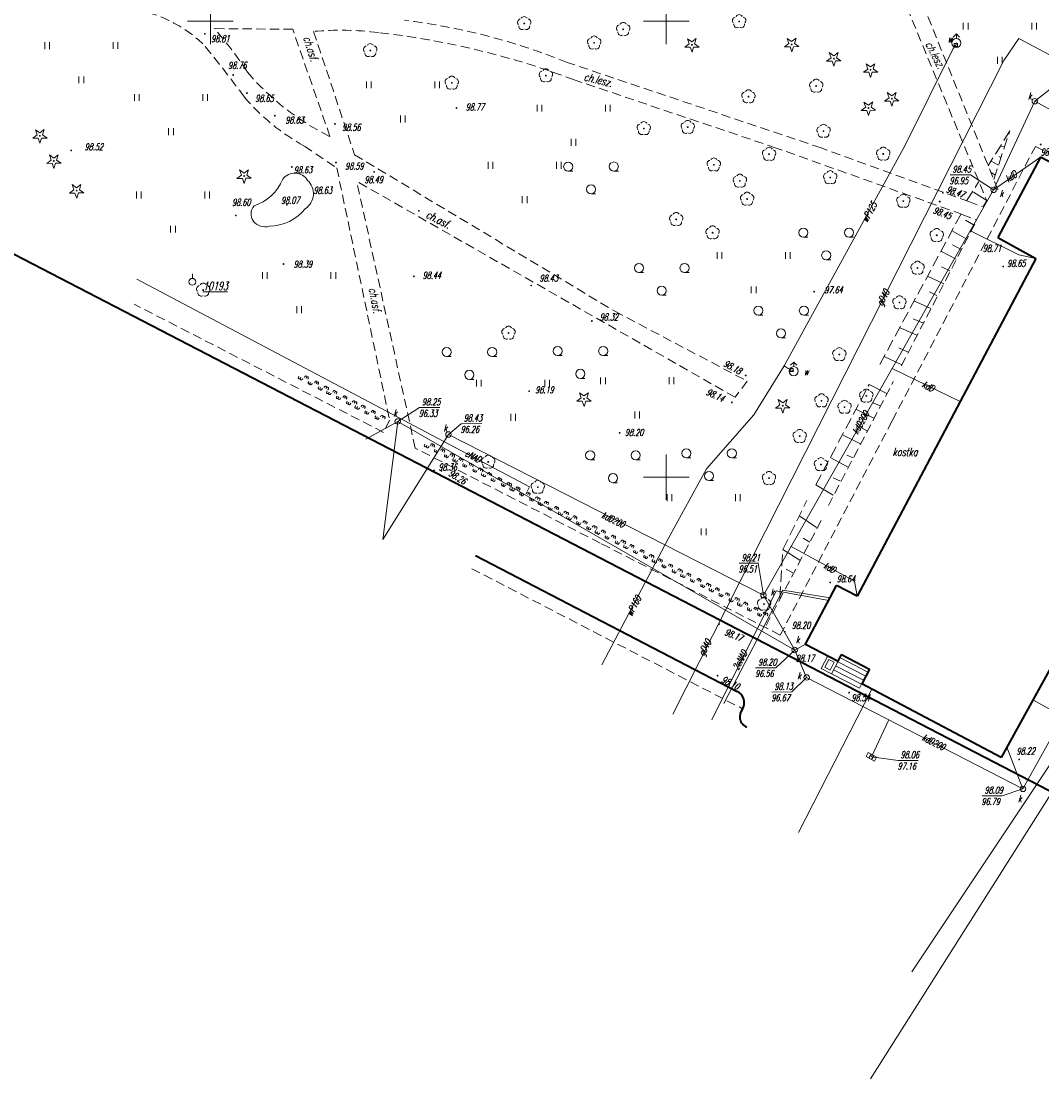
# Model space of a CAD drawing. Header units: metres. Extents: x 7502830 to 7503431, y 5814286 to 5814698.
# Tile 2 of 20: x 7502979 to 7503091, y 5814434 to 5814550. Entities that reach past the tile are written whole.
import ezdxf
from ezdxf.enums import TextEntityAlignment as Align

# ---------------------------------------------------------------- set-up
doc = ezdxf.new("R2010")
doc.units = ezdxf.units.M
doc.header["$MEASUREMENT"] = 0
for name, pattern in [('1', [0]), ('11', [3, 2.5, -0.5]), ('BUD', [0]), ('KOC', [1.5, 1, -0.5]), ('KOJ', [0]), ('SCH', [0]), ('UEB', [0]), ('UPE', [0]), ('UPG', [0]), ('UPK', [0]), ('UPW', [0]), ('WJD', [0]), ('WSQ', [1.75, 1.25, -0.5]), ('ZWR', [0])]:
    doc.linetypes.add(name, pattern=pattern)
doc.layers.get('0').update_dxf_attribs({"linetype": 'CONTINUOUS'})
for name, color, linetype, lineweight in [('EBTPO_L_6', 7, 'WJD', 18), ('EBUPP_L_1', 7, 'BUD', 35), ('EBUPP_L_3', 7, '1', 35), ('KRZYZE_L_0', 7, '1', 18), ('SDROK_T_1', 7, 'CONTINUOUS', 18), ('SDRPK_L_0', 7, 'KOJ', 35), ('SDRPK_L_2', 7, 'KOC', 18), ('SDRPK_L_5', 7, '11', 18), ('SZNPS_T_0', 7, 'CONTINUOUS', 18), ('SZNPS_T_3', 7, 'CONTINUOUS', 18), ('SZOPO_L_5', 3, 'CONTINUOUS', 18), ('SZWPW_L_0', 7, 'ZWR', 18), ('SZZPZ_T_0', 3, 'CONTINUOUS', 18), ('UEEOO_T_0', 1, 'CONTINUOUS', 15), ('UEEPON_L_1', 1, 'UEB', 15), ('UGGOO_T_0', 2, 'CONTINUOUS', 15), ('UGGPON_L_1', 2, 'UPG', 15), ('UKKOA_T_0', 3, 'CONTINUOUS', 15), ('UKKOC_T_0', 3, 'CONTINUOUS', 15), ('UKKOO_T_0', 3, 'CONTINUOUS', 15), ('UKKPA_T_1', 7, 'CONTINUOUS', 18), ('UKKPOD_L_1', 3, 'UPK', 18), ('UKKPOR_L_1', 34, 'UPK', 18), ('UWWOO_T_0', 150, 'CONTINUOUS', 15), ('UWWPA_T_0', 150, 'CONTINUOUS', 18), ('UWWPO_L_0', 150, 'UPW', 15), ('UWWPO_L_1', 150, 'UPW', 15), ('WUKOS_T_1', 7, 'CONTINUOUS', 15), ('WUKPS_L_6', 7, 'WSQ', 18), ('WWRPH_T_1', 7, 'CONTINUOUS', 18)]:
    doc.layers.add(name, color=color, linetype=linetype, lineweight=lineweight)
doc.styles.get("Standard").update_dxf_attribs({"font": 'Simplex.SHX', "width": 0.75})

# ---------------------------------------------------------------- blocks, each defined once
blk = doc.blocks.new('OSM')
at = {"linetype": 'Continuous'}
blk.add_line((0, 0.375), (0, 0.875), dxfattribs=at)
blk.add_circle((0, 0), 0.375, dxfattribs=at)
blk = doc.blocks.new('DLI')
at = {"color": 8, "linetype": 'Continuous', "lineweight": 5}
blk.add_circle((0, 0), 0.045, dxfattribs=at)
for centre, start, end in [((-0.36, 0.12), 102.1445, 221.86), ((0, 0.38), 30.1401, 149.8599), ((0.36, 0.12), 318.14, 77.8555), ((-0.22, -0.3), 174.1482, 293.8542), ((0.22, -0.3), 246.1458, 5.8518)]:
    blk.add_arc(centre, 0.375, start, end, dxfattribs=at)
blk = doc.blocks.new('DIG')
at = {"color": 8, "linetype": 'Continuous', "lineweight": 5}
for p, q in [((-0.78225, -0.26495), (-0.3012, 0.09375)), ((-0.3012, 0.09375), (-0.4937, 0.6621)), ((-0.4937, 0.6621), (-0.0039, 0.31545)), ((-0.0039, 0.31545), (0.4771, 0.67415)), ((0.4771, 0.67415), (0.2988, 0.1012)), ((0.2988, 0.1012), (0.7886, -0.24545)), ((-0.18225, -0.2575), (-0.78225, -0.26495)), ((0.01025, -0.82585), (-0.18225, -0.2575)), ((0.1886, -0.2529), (0.01025, -0.82585)), ((0.7886, -0.24545), (0.1886, -0.2529))]:
    blk.add_line(p, q, dxfattribs=at)
blk.add_circle((0, 0), 0.045, dxfattribs=at)
blk = doc.blocks.new('LZA')
at = {"color": 8, "linetype": 'Continuous', "lineweight": 5}
for p, q in [((-2.5, 0.53555), (-2, 0.53555)), ((2.5, 0.53555), (3, 0.53555)), ((0, -1.96445), (0.5, -1.96445))]:
    blk.add_line(p, q, dxfattribs=at)
for centre in [(-2.5, 1.03555), (2.5, 1.03555), (0, -1.46445)]:
    blk.add_circle(centre, 0.5, dxfattribs=at)
blk = doc.blocks.new('TRA')
at = {"color": 8, "linetype": 'Continuous', "lineweight": 5}
for p, q in [((-4.0125, 1.178325), (-4.0125, 1.928325)), ((-3.4875, 1.178325), (-3.4875, 1.928325)), ((3.4875, 1.178325), (3.4875, 1.928325)), ((4.0125, 1.178325), (4.0125, 1.928325)), ((-0.2625, -2.571675), (-0.2625, -1.821675)), ((0.2625, -2.571675), (0.2625, -1.821675))]:
    blk.add_line(p, q, dxfattribs=at)
blk = doc.blocks.new('WLZ')
at = {"linetype": 'Continuous'}
blk.add_circle((0, 0), 0.3, dxfattribs=at)
blk = doc.blocks.new('KRA')
at = {"linetype": 'Continuous'}
for p, q in [((-0.525, -0.25), (-0.525, 0.25)), ((-0.525, 0.25), (0.525, 0.25)), ((-0.175, -0.25), (-0.175, 0.25)), ((0.175, -0.25), (0.175, 0.25)), ((0.525, 0.25), (0.525, -0.25)), ((0.525, -0.25), (-0.525, -0.25))]:
    blk.add_line(p, q, dxfattribs=at)
blk = doc.blocks.new('HYP')
at = {"linetype": 'Continuous'}
for p, q in [((0, 1), (-0.35355, 0.64645)), ((0, 1), (0.35355, 0.64645)), ((0, 0.5), (0, 1))]:
    blk.add_line(p, q, dxfattribs=at)
blk.add_circle((0, 0), 0.5, dxfattribs=at)
blk = doc.blocks.new('ZAS')
at = {"linetype": 'Continuous'}
for p, q in [((0.175, 0.175), (-0.175, 0.175)), ((-0.175, 0.175), (-0.175, -0.175)), ((0.175, -0.175), (0.175, 0.175)), ((-0.175, -0.175), (0.175, -0.175))]:
    blk.add_line(p, q, dxfattribs=at)
blk = doc.blocks.new('WSP')
at = {"linetype": 'Continuous'}
blk.add_circle((0, 0), 0.045, dxfattribs=at)
blk = doc.blocks.new('fdsfdsgdgfd')
at = {"layer": 'EBTPO_L_6', "color": 8, "linetype": 'SCH'}
for p, q in [((-178.64, 63.45), (-179.37, 62.05)), ((-178.51, 63.05), (-178.96, 62.18)), ((-177.51, 62.86), (-178.64, 63.45)), ((-177.92, 62.74), (-178.51, 63.05)), ((-178.37, 61.87), (-177.92, 62.74)), ((-178.24, 61.46), (-177.51, 62.86)), ((-177.55, 62.79), (-174.48, 61.21)), ((-177.32, 63.24), (-174.26, 61.65)), ((-179.37, 62.05), (-178.24, 61.46)), ((-178.96, 62.18), (-178.37, 61.87)), ((-178.01, 61.9), (-174.94, 60.32)), ((-177.78, 62.35), (-174.71, 60.76)), ((-178.24, 61.46), (-175.17, 59.87)), ((-174.94, 60.32), (-175.17, 59.87)), ((-154.16, 57.51), (-156.15, 58.6))]:
    blk.add_line(p, q, dxfattribs=at)
at = {"layer": 'EBUPP_L_1', "color": 8, "linetype": 'BUD'}
for p, q in [((-155.32, 118.14), (-159.99, 109.31)), ((-159.99, 109.31), (-155.8, 107)), ((-181.08, 64.72), (-177.68, 71.16)), ((-175.41, 69.96), (-177.68, 71.16)), ((-151.91, 66.29), (-159.63, 52.28)), ((-159.63, 52.28), (-174.92, 60.37))]:
    blk.add_line(p, q, dxfattribs=at)
at = {"layer": 'EBUPP_L_3', "color": 8, "linetype": 'BUD'}
for p, q in [((-130.44, 105.07), (-155.32, 118.14)), ((-155.8, 107), (-175.41, 69.96)), ((-181.08, 64.72), (-177.51, 62.86)), ((-177.51, 62.86), (-177.15, 63.57)), ((-177.15, 63.57), (-174.08, 61.98)), ((-174.08, 61.98), (-174.92, 60.37))]:
    blk.add_line(p, q, dxfattribs=at)
at = {"layer": 'KRZYZE_L_0', "color": 8, "linetype": '1'}
for p, q in [((-246.36, 130.53), (-246.36, 135.53)), ((-196.36, 130.53), (-196.36, 135.53)), ((-248.86, 133.03), (-243.86, 133.03)), ((-198.86, 133.03), (-193.86, 133.03)), ((-196.36, 80.53), (-196.36, 85.53)), ((-198.86, 83.03), (-193.86, 83.03))]:
    blk.add_line(p, q, dxfattribs=at)
at = {"layer": 'SDRPK_L_0', "color": 8, "linetype": 'KOJ'}
for p, q in [((-352.56, 151.35), (-140.15, 41.3)), ((-217.29, 74.44), (-188.56, 59.51))]:
    blk.add_line(p, q, dxfattribs=at)
for centre, radius, start, end in [((-189.11, 58.31), 1.32, 328.5656, 65.4623), ((-187.01, 56.78), 1.29, 139.2551, 246.2714)]:
    blk.add_arc(centre, radius, start, end, dxfattribs=at)
at = {"layer": 'SDRPK_L_2', "color": 8, "linetype": 'KOC'}
blk.add_line((-217.68, 72.99), (-187.98, 57.62), dxfattribs=at)
at = {"layer": 'SDRPK_L_5', "color": 8, "linetype": 'KOC'}
for p, q in [((-159.97, 114.53), (-169.51, 138.13)), ((-169.94, 134.54), (-161.2, 113.36)), ((-237.33, 132.15), (-245.95, 132.22)), ((-233.24, 120.38), (-237.33, 132.15)), ((-235.04, 131.92), (-230.55, 118.39)), ((-179.38, 119.14), (-207.22, 128.52)), ((-184.29, 119.13), (-206.44, 126.6)), ((-236.05, 119.33), (-232.49, 116.94)), ((-230.55, 118.39), (-202.01, 101.23)), ((-163.88, 111.85), (-184.29, 119.13)), ((-163.18, 113.26), (-179.38, 119.14)), ((-171.56, 89.22), (-155.87, 119.31)), ((-155.87, 119.31), (-148.13, 115.23)), ((-232.49, 116.94), (-226.7, 89.27)), ((-223.89, 86.22), (-230.31, 115.48)), ((-188.81, 91.79), (-230.31, 115.48)), ((-163.18, 113.26), (-161.59, 112.67)), ((-161.59, 112.67), (-161.2, 113.36)), ((-163.88, 111.85), (-162.29, 111.23)), ((-170.56, 95.25), (-162.29, 111.23)), ((-227.36, 87.94), (-254.73, 102.01)), ((-202.01, 101.23), (-187.48, 93.56)), ((-187.48, 93.56), (-188.81, 91.79)), ((-178.57, 79.92), (-171.45, 93.52)), ((-226.7, 89.27), (-227.36, 87.94)), ((-183.86, 65.71), (-171.56, 89.22)), ((-203.6, 75.8), (-223.89, 86.22)), ((-179.37, 78.26), (-185.51, 66.56)), ((-183.86, 65.71), (-203.6, 75.8))]:
    blk.add_line(p, q, dxfattribs=at)
for centre, radius, start, end in [((-257.27, 119.88), 14.69, 46.6662, 87.2495), ((-233.63, 63.23), 70.43, 67.9727, 83.0212), ((-272.75, 107.94), 36.17, 32.6064, 42.1636), ((-232.08, 99.37), 32.68, 82.6876, 95.1891), ((-237.88, 43.43), 88.92, 69.2946, 83.5713), ((-339.84, 53.73), 120.37, 36.1413, 39.6721), ((-220.79, 145.7), 28.21, 220.3497, 243.8021), ((-224.83, 139.77), 23.31, 220.2071, 241.2324)]:
    blk.add_arc(centre, radius, start, end, dxfattribs=at)
at = {"layer": 'SZOPO_L_5', "color": 8}
for p, q in [((-236.66, 94.09), (-236.71, 93.98)), ((-236.43, 93.98), (-236.49, 93.87)), ((-235.99, 94.06), (-236.05, 93.95)), ((-235.81, 93.97), (-235.87, 93.85)), ((-236.21, 93.86), (-236.27, 93.75)), ((-235.62, 93.87), (-235.68, 93.76)), ((-235.56, 93.53), (-235.62, 93.42)), ((-235.38, 93.43), (-235.44, 93.32)), ((-235.19, 93.34), (-235.25, 93.23)), ((-234.88, 93.49), (-234.94, 93.38)), ((-234.7, 93.39), (-234.75, 93.28)), ((-234.51, 93.3), (-234.57, 93.19)), ((-234.45, 92.96), (-234.51, 92.85)), ((-234.27, 92.86), (-234.33, 92.75)), ((-233.92, 92.85), (-233.86, 92.96)), ((-233.7, 92.74), (-233.64, 92.85)), ((-234.08, 92.77), (-234.14, 92.65)), ((-233.55, 92.49), (-233.6, 92.38)), ((-233.48, 92.62), (-233.42, 92.73)), ((-233.32, 92.37), (-233.38, 92.26)), ((-233.1, 92.26), (-233.16, 92.15)), ((-232.88, 92.46), (-232.94, 92.34)), ((-232.7, 92.36), (-232.76, 92.25)), ((-232.51, 92.27), (-232.57, 92.15)), ((-232.45, 91.92), (-232.51, 91.81)), ((-232.27, 91.83), (-232.33, 91.72)), ((-232.08, 91.73), (-232.14, 91.62)), ((-231.77, 91.88), (-231.83, 91.77)), ((-231.59, 91.79), (-231.65, 91.68)), ((-231.4, 91.69), (-231.46, 91.58)), ((-231.34, 91.35), (-231.4, 91.24)), ((-231.16, 91.26), (-231.22, 91.14)), ((-230.97, 91.16), (-231.03, 91.05)), ((-230.81, 91.25), (-230.75, 91.36)), ((-230.59, 91.13), (-230.53, 91.24)), ((-230.44, 90.88), (-230.49, 90.77)), ((-230.37, 91.02), (-230.31, 91.13)), ((-230.21, 90.77), (-230.27, 90.66)), ((-229.99, 90.65), (-230.05, 90.54)), ((-229.77, 90.85), (-229.83, 90.74)), ((-229.59, 90.76), (-229.65, 90.64)), ((-229.4, 90.66), (-229.46, 90.55)), ((-229.34, 90.32), (-229.4, 90.21)), ((-229.16, 90.22), (-229.22, 90.11)), ((-228.97, 90.13), (-229.03, 90.02)), ((-228.66, 90.28), (-228.72, 90.17)), ((-228.48, 90.18), (-228.54, 90.07)), ((-228.29, 90.09), (-228.35, 89.97)), ((-228.23, 89.75), (-228.29, 89.63)), ((-228.05, 89.65), (-228.11, 89.54)), ((-227.86, 89.55), (-227.92, 89.44)), ((-227.7, 89.64), (-227.65, 89.75)), ((-227.48, 89.52), (-227.42, 89.64)), ((-227.26, 89.41), (-227.2, 89.52)), ((-222.83, 86.64), (-222.88, 86.53)), ((-222.6, 86.53), (-222.66, 86.42)), ((-222.38, 86.42), (-222.44, 86.31)), ((-222.16, 86.62), (-222.22, 86.51)), ((-221.98, 86.53), (-222.03, 86.41)), ((-221.79, 86.43), (-221.85, 86.32)), ((-221.73, 86.09), (-221.79, 85.98)), ((-221.54, 86), (-221.6, 85.88)), ((-221.36, 85.9), (-221.41, 85.79)), ((-221.05, 86.06), (-221.1, 85.94)), ((-220.86, 85.96), (-220.92, 85.85)), ((-220.67, 85.87), (-220.73, 85.75)), ((-220.61, 85.53), (-220.67, 85.41)), ((-220.43, 85.43), (-220.48, 85.32)), ((-220.24, 85.34), (-220.3, 85.23)), ((-220.08, 85.42), (-220.03, 85.54)), ((-219.86, 85.31), (-219.8, 85.42)), ((-219.7, 85.06), (-219.76, 84.95)), ((-219.64, 85.2), (-219.58, 85.31)), ((-219.48, 84.95), (-219.54, 84.84)), ((-219.26, 84.84), (-219.31, 84.73)), ((-219.04, 85.04), (-219.1, 84.93)), ((-218.85, 84.95), (-218.91, 84.83)), ((-218.67, 84.85), (-218.72, 84.74)), ((-218.61, 84.51), (-218.66, 84.4)), ((-218.42, 84.42), (-218.48, 84.3)), ((-218.23, 84.32), (-218.29, 84.21)), ((-217.92, 84.48), (-217.98, 84.36)), ((-217.74, 84.38), (-217.79, 84.27)), ((-217.55, 84.29), (-217.61, 84.17)), ((-217.49, 83.95), (-217.55, 83.83)), ((-217.3, 83.85), (-217.36, 83.74)), ((-217.12, 83.76), (-217.18, 83.65)), ((-216.96, 83.85), (-216.9, 83.96)), ((-216.74, 83.73), (-216.68, 83.84)), ((-216.51, 83.62), (-216.46, 83.73)), ((-216.58, 83.49), (-216.64, 83.37)), ((-216.36, 83.37), (-216.41, 83.26)), ((-216.13, 83.26), (-216.19, 83.15)), ((-215.92, 83.46), (-215.97, 83.35)), ((-215.73, 83.37), (-215.79, 83.25)), ((-215.54, 83.27), (-215.6, 83.16)), ((-215.48, 82.93), (-215.54, 82.82)), ((-215.3, 82.84), (-215.35, 82.73)), ((-215.11, 82.74), (-215.17, 82.63)), ((-214.8, 82.9), (-214.86, 82.78)), ((-214.61, 82.8), (-214.67, 82.69)), ((-214.43, 82.71), (-214.49, 82.59)), ((-214.37, 82.37), (-214.42, 82.26)), ((-213.84, 82.27), (-213.78, 82.38)), ((-214.18, 82.27), (-214.24, 82.16)), ((-214, 82.18), (-214.05, 82.07)), ((-213.61, 82.15), (-213.56, 82.26)), ((-213.46, 81.91), (-213.51, 81.79)), ((-213.39, 82.04), (-213.33, 82.15)), ((-213.23, 81.79), (-213.29, 81.68)), ((-213.01, 81.68), (-213.07, 81.57)), ((-212.79, 81.88), (-212.85, 81.77)), ((-212.61, 81.79), (-212.66, 81.67)), ((-212.42, 81.69), (-212.48, 81.58)), ((-212.36, 81.35), (-212.42, 81.24)), ((-212.17, 81.26), (-212.23, 81.15)), ((-211.68, 81.32), (-211.73, 81.2)), ((-211.49, 81.22), (-211.55, 81.11)), ((-211.99, 81.16), (-212.04, 81.05)), ((-211.31, 81.13), (-211.36, 81.02)), ((-211.24, 80.79), (-211.3, 80.68)), ((-211.06, 80.69), (-211.12, 80.58)), ((-210.87, 80.6), (-210.93, 80.49)), ((-210.71, 80.69), (-210.66, 80.8)), ((-210.49, 80.57), (-210.43, 80.69)), ((-210.33, 80.33), (-210.39, 80.22)), ((-210.27, 80.46), (-210.21, 80.57)), ((-210.11, 80.21), (-210.17, 80.1)), ((-209.89, 80.1), (-209.94, 79.99)), ((-209.67, 80.3), (-209.73, 80.19)), ((-209.48, 80.21), (-209.54, 80.09)), ((-209.3, 80.11), (-209.36, 80)), ((-209.24, 79.77), (-209.29, 79.66)), ((-209.05, 79.68), (-209.11, 79.57)), ((-208.87, 79.58), (-208.92, 79.47)), ((-208.55, 79.74), (-208.61, 79.62)), ((-208.37, 79.64), (-208.43, 79.53)), ((-208.18, 79.55), (-208.24, 79.44)), ((-208.12, 79.21), (-208.18, 79.1)), ((-207.94, 79.11), (-207.99, 79)), ((-207.75, 79.02), (-207.81, 78.91)), ((-207.59, 79.11), (-207.53, 79.22)), ((-207.37, 78.99), (-207.31, 79.11)), ((-207.14, 78.88), (-207.09, 78.99)), ((-207.21, 78.75), (-207.27, 78.64)), ((-206.99, 78.64), (-207.04, 78.52)), ((-206.76, 78.52), (-206.82, 78.41)), ((-206.55, 78.72), (-206.6, 78.61)), ((-206.36, 78.63), (-206.42, 78.52)), ((-206.17, 78.53), (-206.23, 78.42)), ((-206.11, 78.19), (-206.17, 78.08)), ((-205.93, 78.1), (-205.98, 77.99)), ((-205.74, 78.01), (-205.8, 77.89)), ((-205.43, 78.16), (-205.49, 78.05)), ((-205.25, 78.06), (-205.3, 77.95)), ((-205.06, 77.97), (-205.12, 77.86)), ((-205, 77.63), (-205.05, 77.52)), ((-204.81, 77.54), (-204.87, 77.42)), ((-204.63, 77.44), (-204.68, 77.33)), ((-204.47, 77.53), (-204.41, 77.64)), ((-204.24, 77.42), (-204.19, 77.53)), ((-204.09, 77.17), (-204.14, 77.06)), ((-204.02, 77.3), (-203.96, 77.41)), ((-203.86, 77.06), (-203.92, 76.94)), ((-203.64, 76.94), (-203.7, 76.83)), ((-203.42, 77.14), (-203.48, 77.03)), ((-203.24, 77.05), (-203.29, 76.94)), ((-203.05, 76.96), (-203.11, 76.84)), ((-202.99, 76.61), (-203.05, 76.5)), ((-202.31, 76.58), (-202.37, 76.47)), ((-202.8, 76.52), (-202.86, 76.41)), ((-202.62, 76.43), (-202.68, 76.31)), ((-202.12, 76.49), (-202.18, 76.37)), ((-201.94, 76.39), (-201.99, 76.28)), ((-201.88, 76.05), (-201.93, 75.94)), ((-201.69, 75.96), (-201.75, 75.84)), ((-201.5, 75.86), (-201.56, 75.75)), ((-201.34, 75.95), (-201.29, 76.06)), ((-201.12, 75.84), (-201.06, 75.95)), ((-200.96, 75.59), (-201.02, 75.48)), ((-200.9, 75.72), (-200.84, 75.83)), ((-200.74, 75.48), (-200.8, 75.37)), ((-200.3, 75.56), (-200.36, 75.45)), ((-200.11, 75.47), (-200.17, 75.36)), ((-200.52, 75.36), (-200.57, 75.25)), ((-199.93, 75.38), (-199.99, 75.26)), ((-199.87, 75.03), (-199.92, 74.92)), ((-199.68, 74.94), (-199.74, 74.83)), ((-199.5, 74.85), (-199.55, 74.74)), ((-199.18, 75), (-199.24, 74.89)), ((-199, 74.91), (-199.06, 74.79)), ((-198.81, 74.81), (-198.87, 74.7)), ((-198.75, 74.47), (-198.81, 74.36)), ((-198.57, 74.38), (-198.62, 74.27)), ((-198.38, 74.28), (-198.44, 74.17)), ((-198.22, 74.37), (-198.16, 74.48)), ((-198, 74.26), (-197.94, 74.37)), ((-197.77, 74.14), (-197.72, 74.26)), ((-197.84, 74.01), (-197.9, 73.9)), ((-197.62, 73.9), (-197.67, 73.79)), ((-197.4, 73.78), (-197.45, 73.67)), ((-197.18, 73.99), (-197.23, 73.87)), ((-196.99, 73.89), (-197.05, 73.78)), ((-196.81, 73.8), (-196.86, 73.68)), ((-196.74, 73.46), (-196.8, 73.34)), ((-196.56, 73.36), (-196.62, 73.25)), ((-196.37, 73.27), (-196.43, 73.16)), ((-196.06, 73.42), (-196.12, 73.31)), ((-195.88, 73.33), (-195.93, 73.21)), ((-195.69, 73.23), (-195.75, 73.12)), ((-195.63, 72.89), (-195.69, 72.78)), ((-195.44, 72.8), (-195.5, 72.69)), ((-195.26, 72.7), (-195.31, 72.59)), ((-195.1, 72.79), (-195.04, 72.9)), ((-194.87, 72.68), (-194.82, 72.79)), ((-194.72, 72.43), (-194.77, 72.32)), ((-194.65, 72.56), (-194.59, 72.68)), ((-194.5, 72.32), (-194.55, 72.21)), ((-194.27, 72.21), (-194.33, 72.09)), ((-194.05, 72.41), (-194.11, 72.29)), ((-193.87, 72.31), (-193.93, 72.2)), ((-193.68, 72.22), (-193.74, 72.1)), ((-193.62, 71.88), (-193.68, 71.76)), ((-193.44, 71.78), (-193.49, 71.67)), ((-193.25, 71.69), (-193.31, 71.58)), ((-192.94, 71.84), (-193, 71.73)), ((-192.75, 71.75), (-192.81, 71.63)), ((-192.57, 71.65), (-192.62, 71.54)), ((-192.51, 71.31), (-192.56, 71.2)), ((-192.32, 71.22), (-192.38, 71.11)), ((-192.13, 71.12), (-192.19, 71.01)), ((-191.97, 71.21), (-191.92, 71.32)), ((-191.75, 71.1), (-191.69, 71.21)), ((-191.6, 70.85), (-191.65, 70.74)), ((-191.53, 70.99), (-191.47, 71.1)), ((-190.93, 70.83), (-190.99, 70.71)), ((-191.37, 70.74), (-191.43, 70.63)), ((-191.15, 70.63), (-191.21, 70.51)), ((-190.74, 70.73), (-190.8, 70.62)), ((-190.56, 70.64), (-190.62, 70.52)), ((-190.5, 70.3), (-190.55, 70.19)), ((-190.31, 70.2), (-190.37, 70.09)), ((-190.13, 70.11), (-190.18, 70)), ((-189.82, 70.26), (-189.87, 70.15)), ((-189.63, 70.17), (-189.69, 70.06)), ((-189.44, 70.07), (-189.5, 69.96)), ((-189.38, 69.73), (-189.44, 69.62)), ((-189.2, 69.64), (-189.25, 69.53)), ((-188.85, 69.63), (-188.79, 69.74)), ((-188.63, 69.52), (-188.57, 69.63)), ((-189.01, 69.55), (-189.07, 69.43)), ((-188.47, 69.27), (-188.53, 69.16)), ((-188.4, 69.41), (-188.35, 69.52)), ((-188.25, 69.16), (-188.31, 69.05)), ((-188.03, 69.05), (-188.08, 68.94)), ((-187.81, 69.25), (-187.87, 69.13)), ((-187.62, 69.15), (-187.68, 69.04)), ((-187.44, 69.06), (-187.49, 68.95)), ((-187.38, 68.72), (-187.43, 68.61)), ((-187.19, 68.62), (-187.25, 68.51)), ((-187, 68.53), (-187.06, 68.42)), ((-186.69, 68.68), (-186.75, 68.57)), ((-186.51, 68.59), (-186.56, 68.48)), ((-186.32, 68.5), (-186.38, 68.38)), ((-186.26, 68.15), (-186.32, 68.04)), ((-186.07, 68.06), (-186.13, 67.95)), ((-185.89, 67.97), (-185.94, 67.85)), ((-185.73, 68.05), (-185.67, 68.16)), ((-185.5, 67.94), (-185.45, 68.05)), ((-185.28, 67.83), (-185.22, 67.94))]:
    blk.add_line(p, q, dxfattribs=at)
for centre, radius, start, end in [((-236.6, 93.93), 0.125, 152.6903, 332.6903), ((-235.89, 94.03), 0.106, 322.2936, 163.0869), ((-235.71, 93.94), 0.106, 322.2936, 163.0869), ((-236.38, 93.81), 0.125, 152.6903, 332.6903), ((-235.54, 93.35), 0.106, 142.2936, 343.0869), ((-235.35, 93.26), 0.106, 142.2936, 343.0869), ((-234.78, 93.46), 0.106, 322.2936, 163.0869), ((-234.59, 93.36), 0.106, 322.2936, 163.0869), ((-234.43, 92.78), 0.106, 142.2936, 343.0869), ((-233.75, 92.9), 0.125, 332.6903, 152.6903), ((-233.53, 92.79), 0.125, 332.6903, 152.6903), ((-234.24, 92.69), 0.106, 142.2936, 343.0869), ((-233.49, 92.32), 0.125, 152.6903, 332.6903), ((-233.27, 92.21), 0.125, 152.6903, 332.6903), ((-232.78, 92.43), 0.106, 322.2936, 163.0869), ((-232.6, 92.33), 0.106, 322.2936, 163.0869), ((-232.43, 91.75), 0.106, 142.2936, 343.0869), ((-232.24, 91.65), 0.106, 142.2936, 343.0869), ((-231.67, 91.85), 0.106, 322.2936, 163.0869), ((-231.49, 91.76), 0.106, 322.2936, 163.0869), ((-231.32, 91.17), 0.106, 142.2936, 343.0869), ((-231.13, 91.08), 0.106, 142.2936, 343.0869), ((-230.64, 91.3), 0.125, 332.6903, 152.6903), ((-230.42, 91.18), 0.125, 332.6903, 152.6903), ((-230.38, 90.71), 0.125, 152.6903, 332.6903), ((-230.16, 90.6), 0.125, 152.6935, 332.687), ((-229.67, 90.82), 0.106, 322.2936, 163.0869), ((-229.49, 90.73), 0.106, 322.2936, 163.0869), ((-229.32, 90.14), 0.106, 142.2936, 343.0869), ((-229.13, 90.05), 0.106, 142.2936, 343.0869), ((-228.56, 90.25), 0.106, 322.2936, 163.0869), ((-228.38, 90.15), 0.106, 322.2936, 163.0869), ((-228.21, 89.57), 0.106, 142.2936, 343.0869), ((-228.02, 89.47), 0.106, 142.2936, 343.0869), ((-227.53, 89.69), 0.125, 332.6903, 152.6903), ((-227.31, 89.58), 0.125, 332.6903, 152.6903), ((-222.77, 86.48), 0.125, 153.17, 333.1815), ((-222.55, 86.36), 0.125, 153.1758, 333.1758), ((-222.06, 86.59), 0.106, 322.7791, 163.5724), ((-221.87, 86.5), 0.106, 322.7791, 163.5724), ((-221.7, 85.91), 0.106, 142.7791, 343.5724), ((-221.52, 85.82), 0.106, 142.7791, 343.5724), ((-220.94, 86.03), 0.106, 322.7791, 163.5724), ((-220.76, 85.93), 0.106, 322.7791, 163.5724), ((-220.59, 85.35), 0.106, 142.7791, 343.5724), ((-220.4, 85.26), 0.106, 142.7791, 343.5724), ((-219.91, 85.48), 0.125, 333.17, 153.1815), ((-219.69, 85.37), 0.125, 333.1758, 153.1758), ((-219.65, 84.9), 0.125, 153.1758, 333.1758), ((-219.42, 84.78), 0.125, 153.1758, 333.1758), ((-218.94, 85.01), 0.106, 322.7791, 163.5724), ((-218.75, 84.92), 0.106, 322.7791, 163.5724), ((-218.58, 84.33), 0.106, 142.7791, 343.5724), ((-218.39, 84.24), 0.106, 142.7791, 343.5724), ((-217.82, 84.45), 0.106, 322.7791, 163.5724), ((-217.64, 84.35), 0.106, 322.7791, 163.5724), ((-217.46, 83.77), 0.106, 142.7791, 343.5724), ((-217.28, 83.68), 0.106, 142.7791, 343.5724), ((-216.79, 83.9), 0.125, 333.1758, 153.1758), ((-216.57, 83.79), 0.125, 333.1758, 153.1758), ((-215.81, 83.43), 0.106, 322.7791, 163.5724), ((-216.52, 83.32), 0.125, 153.1758, 333.1758), ((-216.3, 83.2), 0.125, 153.17, 333.1815), ((-215.63, 83.34), 0.106, 322.7791, 163.5724), ((-215.46, 82.76), 0.106, 142.7791, 343.5724), ((-215.27, 82.66), 0.106, 142.7791, 343.5724), ((-214.7, 82.87), 0.106, 322.7791, 163.5724), ((-214.51, 82.77), 0.106, 322.7791, 163.5724), ((-213.67, 82.32), 0.125, 333.1758, 153.1758), ((-214.34, 82.19), 0.106, 142.7791, 343.5724), ((-214.15, 82.1), 0.106, 142.7791, 343.5724), ((-213.44, 82.21), 0.125, 333.17, 153.1815), ((-213.4, 81.74), 0.125, 153.17, 333.1815), ((-213.18, 81.63), 0.125, 153.1758, 333.1758), ((-212.69, 81.85), 0.106, 322.7791, 163.5724), ((-212.5, 81.76), 0.106, 322.7791, 163.5724), ((-212.33, 81.18), 0.106, 142.7791, 343.5724), ((-211.58, 81.29), 0.106, 322.7791, 163.5724), ((-211.39, 81.19), 0.106, 322.7791, 163.5724), ((-212.15, 81.08), 0.106, 142.7791, 343.5724), ((-211.22, 80.61), 0.106, 142.7791, 343.5724), ((-211.03, 80.52), 0.106, 142.7791, 343.5724), ((-210.54, 80.74), 0.125, 333.1758, 153.1758), ((-210.32, 80.63), 0.125, 333.17, 153.1815), ((-210.28, 80.16), 0.125, 153.17, 333.1815), ((-210.06, 80.05), 0.125, 153.1758, 333.1758), ((-209.57, 80.27), 0.106, 322.7791, 163.5724), ((-209.38, 80.18), 0.106, 322.7791, 163.5724), ((-209.21, 79.6), 0.106, 142.7791, 343.5724), ((-209.02, 79.5), 0.106, 142.7791, 343.5724), ((-208.45, 79.71), 0.106, 322.7791, 163.5724), ((-208.27, 79.61), 0.106, 322.7791, 163.5724), ((-208.09, 79.03), 0.106, 142.7791, 343.5724), ((-207.91, 78.94), 0.106, 142.7791, 343.5724), ((-207.42, 79.16), 0.125, 333.1758, 153.1758), ((-207.2, 79.05), 0.125, 333.179, 153.1725), ((-207.16, 78.58), 0.125, 153.17, 333.1815), ((-206.93, 78.47), 0.125, 153.1758, 333.1758), ((-206.44, 78.69), 0.106, 322.7791, 163.5724), ((-206.26, 78.6), 0.106, 322.7791, 163.5724), ((-206.09, 78.02), 0.106, 142.7791, 343.5724), ((-205.9, 77.92), 0.106, 142.7791, 343.5724), ((-205.33, 78.13), 0.106, 322.7791, 163.5724), ((-205.14, 78.04), 0.106, 322.7791, 163.5724), ((-204.97, 77.45), 0.106, 142.7791, 343.5724), ((-204.78, 77.36), 0.106, 142.7791, 343.5724), ((-204.3, 77.58), 0.125, 333.17, 153.1815), ((-204.07, 77.47), 0.125, 333.1758, 153.1758), ((-204.03, 77), 0.125, 153.1804, 333.1711), ((-203.81, 76.89), 0.125, 153.1758, 333.1758), ((-203.32, 77.11), 0.106, 322.7791, 163.5724), ((-203.14, 77.02), 0.106, 322.7791, 163.5724), ((-202.21, 76.55), 0.106, 322.7791, 163.5724), ((-202.96, 76.44), 0.106, 142.7791, 343.5724), ((-202.78, 76.34), 0.106, 142.7791, 343.5724), ((-202.02, 76.46), 0.106, 322.7791, 163.5724), ((-201.85, 75.87), 0.106, 142.7791, 343.5724), ((-201.66, 75.78), 0.106, 142.7791, 343.5724), ((-201.18, 76), 0.125, 333.1758, 153.1758), ((-200.95, 75.89), 0.125, 333.1804, 153.1711), ((-200.91, 75.42), 0.125, 153.1804, 333.1711), ((-200.2, 75.53), 0.106, 322.7791, 163.5724), ((-200.01, 75.44), 0.106, 322.7791, 163.5724), ((-200.69, 75.31), 0.125, 153.1758, 333.1758), ((-199.84, 74.86), 0.106, 142.7791, 343.5724), ((-199.65, 74.77), 0.106, 142.7791, 343.5724), ((-199.08, 74.97), 0.106, 322.7791, 163.5724), ((-198.9, 74.88), 0.106, 322.7791, 163.5724), ((-198.72, 74.3), 0.106, 142.7791, 343.5724), ((-198.54, 74.2), 0.106, 142.7791, 343.5724), ((-198.05, 74.42), 0.125, 333.1758, 153.1758), ((-197.83, 74.31), 0.125, 333.1804, 153.1711), ((-197.79, 73.84), 0.125, 153.1758, 333.1758), ((-197.56, 73.73), 0.125, 153.1753, 333.1762), ((-197.08, 73.96), 0.106, 322.7791, 163.5724), ((-196.89, 73.86), 0.106, 322.7791, 163.5724), ((-196.72, 73.28), 0.106, 142.7791, 343.5724), ((-196.53, 73.19), 0.106, 142.7791, 343.5724), ((-195.96, 73.39), 0.106, 322.7791, 163.5724), ((-195.77, 73.3), 0.106, 322.7791, 163.5724), ((-195.6, 72.72), 0.106, 142.7791, 343.5724), ((-195.42, 72.62), 0.106, 142.7791, 343.5724), ((-194.93, 72.85), 0.125, 333.1753, 153.1762), ((-194.71, 72.73), 0.125, 333.1758, 153.1758), ((-194.66, 72.26), 0.125, 153.1758, 333.1758), ((-194.44, 72.15), 0.125, 153.1753, 333.1762), ((-193.95, 72.38), 0.106, 322.7791, 163.5724), ((-193.77, 72.28), 0.106, 322.7791, 163.5724), ((-193.59, 71.7), 0.106, 142.7791, 343.5724), ((-193.41, 71.61), 0.106, 142.7791, 343.5724), ((-192.84, 71.81), 0.106, 322.7791, 163.5724), ((-192.65, 71.72), 0.106, 322.7791, 163.5724), ((-192.48, 71.14), 0.106, 142.7791, 343.5724), ((-192.29, 71.04), 0.106, 142.7791, 343.5724), ((-191.81, 71.27), 0.125, 333.1753, 153.1762), ((-191.58, 71.15), 0.125, 333.1758, 153.1758), ((-190.83, 70.8), 0.106, 322.7791, 163.5724), ((-190.64, 70.7), 0.106, 322.7791, 163.5724), ((-191.54, 70.68), 0.125, 153.1758, 333.1758), ((-191.32, 70.57), 0.125, 153.1758, 333.1758), ((-190.47, 70.12), 0.106, 142.7791, 343.5724), ((-190.28, 70.03), 0.106, 142.7791, 343.5724), ((-189.71, 70.23), 0.106, 322.7791, 163.5724), ((-189.53, 70.14), 0.106, 322.7791, 163.5724), ((-189.36, 69.56), 0.106, 142.7791, 343.5724), ((-188.68, 69.69), 0.125, 333.1758, 153.1758), ((-188.46, 69.57), 0.125, 333.1758, 153.1758), ((-189.17, 69.46), 0.106, 142.7791, 343.5724), ((-188.42, 69.1), 0.125, 153.1758, 333.1758), ((-188.19, 68.99), 0.125, 153.1758, 333.1758), ((-187.71, 69.22), 0.106, 322.7791, 163.5724), ((-187.52, 69.12), 0.106, 322.7791, 163.5724), ((-187.35, 68.54), 0.106, 142.7791, 343.5724), ((-187.16, 68.45), 0.106, 142.7791, 343.5724), ((-186.59, 68.65), 0.106, 322.7791, 163.5724), ((-186.41, 68.56), 0.106, 322.7791, 163.5724), ((-186.23, 67.98), 0.106, 142.7791, 343.5724), ((-186.05, 67.88), 0.106, 142.7791, 343.5724), ((-185.56, 68.11), 0.125, 333.1758, 153.1758), ((-185.34, 68), 0.125, 333.1758, 153.1758)]:
    blk.add_arc(centre, radius, start, end, dxfattribs=at)
at = {"layer": 'SZWPW_L_0', "color": 8, "linetype": 'ZWR'}
for centre, radius, start, end in [((-237.1, 114.73), 1.64, 30.8797, 143.5501), ((-243.15, 117.65), 5.11, 287.9571, 337.6084), ((-237.03, 114.12), 1.97, 303.9116, 47.4429), ((-240.56, 111.91), 1.34, 138.8961, 215.8955), ((-239.99, 115.78), 5.23, 271.013, 320.9644), ((-240.35, 112.12), 1.64, 217.554, 285.9687)]:
    blk.add_arc(centre, radius, start, end, dxfattribs=at)
at = {"layer": 'UEEPON_L_1', "color": 8, "linetype": 'UPE'}
for p, q in [((-230.83, 92.28), (-254.44, 104.75)), ((-211.35, 81.98), (-230.83, 92.28)), ((-211.58, 81.54), (-211.35, 81.98)), ((-191.36, 56.42), (-184.31, 70.56)), ((-183.57, 70.65), (-190.03, 58.2)), ((-184.31, 70.56), (-178.54, 69.52)), ((-178.39, 69.81), (-183.57, 70.65))]:
    blk.add_line(p, q, dxfattribs=at)
at = {"layer": 'UGGPON_L_1', "color": 8, "linetype": 'UPG'}
for p, q in [((-157.69, 131.13), (-159.34, 128.74)), ((-126.13, 114.29), (-157.69, 131.13)), ((-159.34, 128.74), (-195.62, 57.02))]:
    blk.add_line(p, q, dxfattribs=at)
at = {"layer": 'UKKOC_T_0', "color": 8, "linetype": 'Continuous', "lineweight": 0}
for p, q in [((-155.93, 124.26), (-154.06, 125.73)), ((-165.23, 116.18), (-162.97, 116.18)), ((-160.45, 114.54), (-162.97, 116.18)), ((-225.81, 89.14), (-223.42, 90.66)), ((-223.42, 90.66), (-221.2, 90.66)), ((-220.25, 87.71), (-218.85, 88.89)), ((-218.85, 88.89), (-216.6, 88.9)), ((-188.37, 73.58), (-186.28, 73.58)), ((-185.7, 70.08), (-186.28, 73.58)), ((-182.27, 64.07), (-184.32, 62.13)), ((-186.55, 62.12), (-184.32, 62.13)), ((-180.96, 61.06), (-182.59, 59.47)), ((-184.76, 59.46), (-182.59, 59.47)), ((-173.86, 52.35), (-170.93, 51.96)), ((-170.93, 51.96), (-168.73, 51.96)), ((-157.23, 48.84), (-159.52, 48.08)), ((-161.72, 48.08), (-159.52, 48.08))]:
    blk.add_line(p, q, dxfattribs=at)
at = {"layer": 'UKKPOD_L_1', "color": 8, "linetype": 'UPK'}
for p, q in [((-155.93, 124.26), (-160.45, 114.54)), ((-125.27, 107.51), (-155.93, 124.26)), ((-160.45, 114.54), (-155.32, 118.14)), ((-160.45, 114.54), (-185.7, 70.08)), ((-157.67, 107.4), (-163, 110.05)), ((-155.8, 107), (-157.67, 107.4)), ((-171.58, 94.95), (-164.06, 91.29)), ((-225.81, 89.14), (-229.32, 87.21)), ((-227.43, 76.2), (-225.81, 89.14)), ((-225.81, 89.14), (-182.27, 64.07)), ((-220.25, 87.71), (-227.43, 76.2)), ((-185.7, 70.08), (-220.25, 87.71)), ((-182.67, 75.42), (-175.69, 71.64)), ((-175.69, 71.64), (-175.41, 69.96)), ((-185.7, 70.08), (-182.27, 64.07)), ((-182.27, 64.07), (-181.08, 64.72)), ((-182.27, 64.07), (-180.96, 61.06)), ((-157.23, 48.84), (-149.21, 63.35)), ((-180.96, 61.06), (-157.23, 48.84)), ((-173.86, 52.35), (-171.99, 56.34)), ((-157.23, 48.84), (-159.01, 53.4))]:
    blk.add_line(p, q, dxfattribs=at)
at = {"layer": 'UKKPOR_L_1', "color": 8, "linetype": 'UPK'}
blk.add_line((-152.09, 51.58), (-173.96, 17.04), dxfattribs=at)
at = {"layer": 'UWWPO_L_0', "color": 8, "linetype": '1'}
for p, q in [((-170.18, 119.38), (-164.87, 130.04)), ((-164.87, 130.04), (-164.6, 130.42)), ((-164.6, 130.42), (-164.53, 130.65)), ((-183.41, 95.25), (-170.18, 119.38)), ((-186.76, 89.87), (-183.41, 95.25)), ((-183.41, 95.25), (-182.97, 94.93)), ((-182.97, 94.93), (-182.6, 94.78)), ((-182.6, 94.78), (-182.38, 94.65)), ((-191.93, 83.95), (-186.76, 89.87)), ((-196.13, 76.27), (-191.93, 83.95)), ((-203.44, 62.45), (-196.13, 76.27))]:
    blk.add_line(p, q, dxfattribs=at)
at = {"layer": 'UWWPO_L_1', "color": 8, "linetype": 'UPW'}
for p, q in [((-148.03, 60.91), (-169.42, 28.76)), ((-181.85, 44.06), (-173.82, 59.76))]:
    blk.add_line(p, q, dxfattribs=at)
at = {"layer": 'WUKPS_L_6', "color": 8, "linetype": 'WSQ'}
for p, q in [((-158.67, 121.01), (-161.05, 117.18)), ((-160.44, 115.67), (-158.67, 121.01)), ((-163.41, 113.34), (-162.06, 115.44)), ((-164.02, 111.9), (-173.14, 94.99)), ((-179.96, 82.18), (-174.11, 93.18)), ((-183.58, 75.08), (-180.95, 80.47)), ((-183.88, 69.79), (-183.58, 75.08))]:
    blk.add_line(p, q, dxfattribs=at)
at = {"layer": 'WUKPS_L_6', "color": 8, "linetype": '1'}
for p, q in [((-159.67, 119.33), (-159.26, 119.26)), ((-160.73, 117.67), (-159.93, 117.23)), ((-159.88, 118.2), (-159.66, 118.09)), ((-160.73, 116.45), (-160.32, 116.2)), ((-161.2, 113.36), (-162.67, 114.28)), ((-163.54, 111.21), (-162.65, 110.7)), ((-165, 110.04), (-163.46, 109.18)), ((-164.96, 108.51), (-164.02, 108.01)), ((-166.24, 107.81), (-164.57, 106.95)), ((-166.17, 106.09), (-165.24, 105.65)), ((-167.69, 105.09), (-165.91, 104.25)), ((-167.47, 103.35), (-166.66, 102.95)), ((-169.2, 102.36), (-167.33, 101.52)), ((-169.26, 100.41), (-168.15, 99.91)), ((-170.7, 99.41), (-168.86, 98.6)), ((-170.86, 97.21), (-169.82, 96.73)), ((-172.44, 96.26), (-170.51, 95.36)), ((-174.11, 93.18), (-172.16, 92.2)), ((-173.68, 91.18), (-172.85, 90.87)), ((-175.49, 90.44), (-173.58, 89.5)), ((-175.01, 88.46), (-174.28, 88.09)), ((-176.96, 87.65), (-175.05, 86.7)), ((-178.38, 85.18), (-176.42, 84.14)), ((-176.55, 85.45), (-175.84, 85.16)), ((-178.06, 82.97), (-177.23, 82.58)), ((-179.96, 82.18), (-178.04, 81.06)), ((-181.69, 78.74), (-179.89, 77.51)), ((-181.35, 76.34), (-180.62, 75.91)), ((-183.58, 75.08), (-181.69, 73.91)), ((-183.21, 72.95), (-182.48, 72.55))]:
    blk.add_line(p, q, dxfattribs=at)
at = {"layer": 'SZNPS_T_0', "color": 8, "rotation": 0.009142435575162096}
blk.add_blockref('OSM', (-248.34, 104.46), dxfattribs=at)
at = {"layer": 'SZZPZ_T_0', "color": 8, "rotation": 0.009142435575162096}
for name, p in [('DLI', (-211.93, 132.79)), ('DLI', (-188.36, 133)), ('DLI', (-201.07, 132.15)), ('TRA', (-159.76, 130.94)), ('DLI', (-204.26, 130.66)), ('DIG', (-193.54, 130.45)), ('DIG', (-182.6, 130.49)), ('TRA', (-260.52, 128.81)), ('DLI', (-228.82, 129.83)), ('DIG', (-177.98, 128.93)), ('DLI', (-209.56, 127.07)), ('DIG', (-173.95, 127.7)), ('DLI', (-219.88, 126.27)), ('DLI', (-179.9, 125.93)), ('TRA', (-225.24, 124.5)), ('DLI', (-187.34, 124.76)), ('TRA', (-250.68, 123.12)), ('DIG', (-174.18, 123.51)), ('DIG', (-171.62, 124.54)), ('TRA', (-206.52, 121.95)), ('DLI', (-198.82, 121.27)), ('DLI', (-194, 121.41)), ('DIG', (-265.06, 120.47)), ('DLI', (-179.1, 120.98)), ('DIG', (-263.53, 117.71)), ('DLI', (-185.08, 118.45)), ('DLI', (-172.55, 118.48)), ('TRA', (-211.89, 115.67)), ('LZA', (-204.61, 116.06)), ('DLI', (-191.14, 117.29)), ('DIG', (-242.66, 116.06)), ('DLI', (-188.28, 115.52)), ('DLI', (-178.37, 115.89)), ('DIG', (-261.03, 114.45)), ('TRA', (-250.46, 112.42)), ('DLI', (-187.48, 113.53)), ('DLI', (-170.35, 113.3)), ('DLI', (-195.26, 111.3)), ('DLI', (-191.27, 109.84)), ('LZA', (-178.81, 108.82)), ('DLI', (-166.69, 109.56)), ('TRA', (-186.77, 105.78)), ('DLI', (-168.79, 105.97)), ('LZA', (-196.85, 104.94)), ('TRA', (-236.63, 103.59)), ('DLI', (-247.14, 103.55)), ('DLI', (-170.78, 102.18)), ('LZA', (-183.76, 100.26)), ('DLI', (-213.66, 98.84)), ('LZA', (-217.95, 95.72)), ('LZA', (-205.77, 95.83)), ('DLI', (-177.37, 96.49)), ('TRA', (-199.54, 92.05)), ('TRA', (-213.16, 91.78)), ('DIG', (-205.38, 91.62)), ('DLI', (-179.33, 91.41)), ('DLI', (-174.41, 91.94)), ('DIG', (-183.58, 90.87)), ('DLI', (-176.8, 90.71)), ('DLI', (-181.72, 87.52)), ('LZA', (-202.2, 84.39)), ('LZA', (-191.66, 84.61)), ('DLI', (-215.88, 84.7)), ('DLI', (-179.39, 84.42)), ('DLI', (-185.09, 82.91)), ('DLI', (-210.45, 81.93)), ('TRA', (-192.25, 79.23)), ('DLI', (-185.63, 69.11))]:
    blk.add_blockref(name, p, dxfattribs=at)
at = {"layer": 'UKKPA_T_1', "color": 8}
for name, p, rotation in [('WLZ', (-155.93, 124.26), 0.009142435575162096), ('WLZ', (-160.45, 114.54), 0.009142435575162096), ('WLZ', (-225.81, 89.14), 0.009142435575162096), ('WLZ', (-220.25, 87.71), 0.009142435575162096), ('WLZ', (-185.7, 70.08), 0.009142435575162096), ('WLZ', (-182.27, 64.07), 0.009142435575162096), ('WLZ', (-180.96, 61.06), 0.009142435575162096), ('KRA', (-173.86, 52.35), 330.5332730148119), ('WLZ', (-157.23, 48.84), 0.009142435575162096)]:
    blk.add_blockref(name, p, dxfattribs=dict(at, rotation=rotation))
at = {"layer": 'UWWPA_T_0', "color": 8, "rotation": 0.009142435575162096}
for name, p in [('HYP', (-164.53, 130.65)), ('ZAS', (-164.6, 130.42)), ('HYP', (-182.38, 94.65)), ('ZAS', (-182.6, 94.78))]:
    blk.add_blockref(name, p, dxfattribs=at)
at = {"layer": 'WUKOS_T_1', "color": 8, "rotation": 0.009142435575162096}
blk.add_blockref('WSP', (-221.84, 83.76), dxfattribs=at)
at = {"layer": 'WWRPH_T_1', "color": 8, "rotation": 0.009142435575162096}
for p in [(-246.97, 131.65), (-243.87, 127.13), (-242.35, 125.15), (-219.37, 123.52), (-239.3, 122.67), (-232.69, 121.77), (-155.29, 119.52), (-261.64, 118.86), (-232.58, 117.53), (-237.43, 117.05), (-228.4, 116.52), (-166.02, 114.21), (-237.97, 112.9), (-166.36, 113.25), (-243.57, 111.72), (-223.49, 112.23), (-238.33, 106.41), (-159.41, 106.14), (-224.05, 105.06), (-211.18, 104.05), (-180.13, 103.37), (-204.52, 100.15), (-187.64, 94.17), (-211.4, 92.47), (-189.16, 91.23), (-201.47, 87.9), (-221, 83.72), (-178.38, 71.48), (-190.57, 66.9), (-183.34, 66.06), (-190.74, 61.26), (-176.29, 59.4), (-157.65, 52.06)]:
    blk.add_blockref('WSP', p, dxfattribs=at)
at = {"layer": 'SDROK_T_1', "color": 8, "lineweight": 9, "oblique": 15, "width": 0.7}
for s, rotation, p in [('ch.asf.', 287.2507, (-235.33, 130.02)), ('ch.lesz.', 297.1306, (-166.84, 129.34)), ('ch.lesz.', 346.4691, (-203.82, 126.62)), ('ch.asf.', 332.9256, (-221.34, 111.3)), ('ch.asf.', 280.4785, (-228.28, 102.42)), ('kostka', 359.7492, (-170.16, 85.8))]:
    blk.add_text(s, height=0.9, rotation=rotation, dxfattribs=at).set_placement(p, align=Align.MIDDLE)
at = {"layer": 'SZNPS_T_3', "color": 8, "oblique": 15, "width": 0.7}
blk.add_text('%%U10193', height=0.9, rotation=0.0091, dxfattribs=at).set_placement((-247.14, 103.55))
at = {"layer": 'UEEOO_T_0', "color": 8, "lineweight": 9, "oblique": 15, "width": 0.7}
blk.add_text('eNAD', height=0.75, rotation=332.3281, dxfattribs=at).set_placement((-217.55, 85.32), align=Align.MIDDLE)
blk.add_text('2eNAD', height=0.75, rotation=61.7085, dxfattribs=at).set_placement((-187.93, 62.78), align=Align.CENTER)
at = {"layer": 'UGGOO_T_0', "color": 8, "lineweight": 9, "oblique": 15, "width": 0.7}
for rotation, p in [(61.5137, (-172.48, 102.65)), (60.6515, (-192.03, 64.27))]:
    blk.add_text('gD40', height=0.75, rotation=rotation, dxfattribs=at).set_placement(p, align=Align.MIDDLE)
at = {"layer": 'UKKOA_T_0', "color": 8, "lineweight": 9, "oblique": 15, "width": 0.7}
for p in [(-156.67, 124.46), (-159.78, 113.76), (-226.29, 89.7), (-220.77, 88.04), (-184.91, 70.05), (-182.13, 64.84), (-181.96, 60.88), (-157.77, 47.4)]:
    blk.add_text('k', height=0.75, rotation=0.0091, dxfattribs=at).set_placement(p)
at = {"layer": 'UKKOC_T_0', "color": 8, "lineweight": 9, "oblique": 15, "width": 0.7}
for s, p in [('98.45', (-164.96, 117.18)), ('96.95', (-165.29, 115.93)), ('98.25', (-223.16, 91.66)), ('96.33', (-223.49, 90.41)), ('98.43', (-218.58, 89.89)), ('96.26', (-218.92, 88.64)), ('98.21', (-188.1, 74.58)), ('96.51', (-188.43, 73.33)), ('98.20', (-186.28, 63.12)), ('96.56', (-186.61, 61.87)), ('98.13', (-184.5, 60.46)), ('96.67', (-184.83, 59.21)), ('98.06', (-170.66, 52.96)), ('97.16', (-170.99, 51.71)), ('98.09', (-161.45, 49.08)), ('96.79', (-161.79, 47.83))]:
    blk.add_text(s, height=0.75, rotation=0.0091, dxfattribs=at).set_placement(p, align=Align.TOP_LEFT)
at = {"layer": 'UKKOO_T_0', "color": 8, "lineweight": 9, "oblique": 15, "width": 0.7}
for s, rotation, p in [('kdD', 34.8337, (-158.53, 116)), ('kdD', 331.8306, (-167.62, 92.99)), ('kdD200', 60.4705, (-175.03, 89.01)), ('kdD200', 334.3681, (-202.17, 78.37)), ('kdD', 331.323, (-178.42, 73.1)), ('kdD200', 333.1031, (-167.03, 53.97))]:
    blk.add_text(s, height=0.75, rotation=rotation, dxfattribs=at).set_placement(p, align=Align.MIDDLE)
at = {"layer": 'UWWOO_T_0', "color": 8, "lineweight": 9, "oblique": 15, "width": 0.7}
for p in [(-165.24, 130.71), (-180.99, 94.23)]:
    blk.add_text('w', height=0.75, rotation=0.0091, dxfattribs=at).set_placement(p, align=Align.CENTER)
for s, rotation, p in [('wP125', 61.2559, (-174.32, 110.9)), ('wP160', 62.133, (-200.14, 67.69))]:
    blk.add_text(s, height=0.75, rotation=rotation, dxfattribs=at).set_placement(p)
at = {"layer": 'WUKOS_T_1', "color": 8, "lineweight": 9, "oblique": 15, "width": 0.7}
for s, rotation, p in [('98.81', 0.0091, (-245.27, 131.13)), ('98.76', 0.0091, (-243.41, 128.2)), ('98.65', 0.0091, (-240.43, 124.58)), ('98.77', 0.0091, (-217.34, 123.63)), ('98.63', 0.0091, (-237.13, 122.19)), ('98.56', 0.0091, (-230.9, 121.39)), ('98.52', 0.0091, (-259.15, 119.26)), ('98.59', 0.0091, (-230.58, 117.14)), ('98.49', 0.0091, (-228.45, 115.65)), ('98.39', 0.0091, (-236.22, 106.39)), ('98.44', 0.0091, (-222.07, 105.17)), ('98.43', 0.0091, (-209.25, 104.85)), ('97.64', 0.0091, (-178.01, 103.58)), ('98.32', 0.0091, (-202.65, 100.6)), ('98.19', 0.0091, (-209.72, 92.61)), ('98.20', 0.0091, (-199.88, 87.93)), ('98.26', 327.9166, (-219.26, 83.04)), ('98.17', 337.9729, (-188.96, 65.72)), ('98.20', 0.5998, (-181.57, 66.78)), ('98.22', 1.2682, (-156.93, 52.99))]:
    blk.add_text(s, height=0.75, rotation=rotation, dxfattribs=at).set_placement(p, align=Align.MIDDLE)
for s, rotation, p in [('98.73', 0.0091, (-155.29, 118.32)), ('98.63', 0.0091, (-237.22, 116.36)), ('98.63', 0.0091, (-235.05, 114.11)), ('98.47', 340.2032, (-165.72, 114.31)), ('98.07', 0.0091, (-238.61, 113.01)), ('98.60', 0.0091, (-243.99, 112.8)), ('98.45', 338.4405, (-167.16, 112.02)), ('98.71', 0.0091, (-161.63, 107.75)), ('98.65', 0.0091, (-158.97, 106.11)), ('98.18', 331.0075, (-190.15, 95.26)), ('98.14', 335.1886, (-192.05, 92.11)), ('98.36', 0.0091, (-221.34, 83.76)), ('98.64', 0.0091, (-177.65, 71.5)), ('98.17', 0.0091, (-182.15, 62.78)), ('98.10', 333.3366, (-190.39, 60.59)), ('98.54', 0.0091, (-176.05, 58.47))]:
    blk.add_text(s, height=0.75, rotation=rotation, dxfattribs=at).set_placement(p)

msp = doc.modelspace()

# ---------------------------------------------------------------- block references
at = {"linetype": 'Continuous'}
msp.add_blockref('fdsfdsgdgfd', (7503246.36, 5814416.97), dxfattribs=at)

doc.saveas('drawing.dxf')
